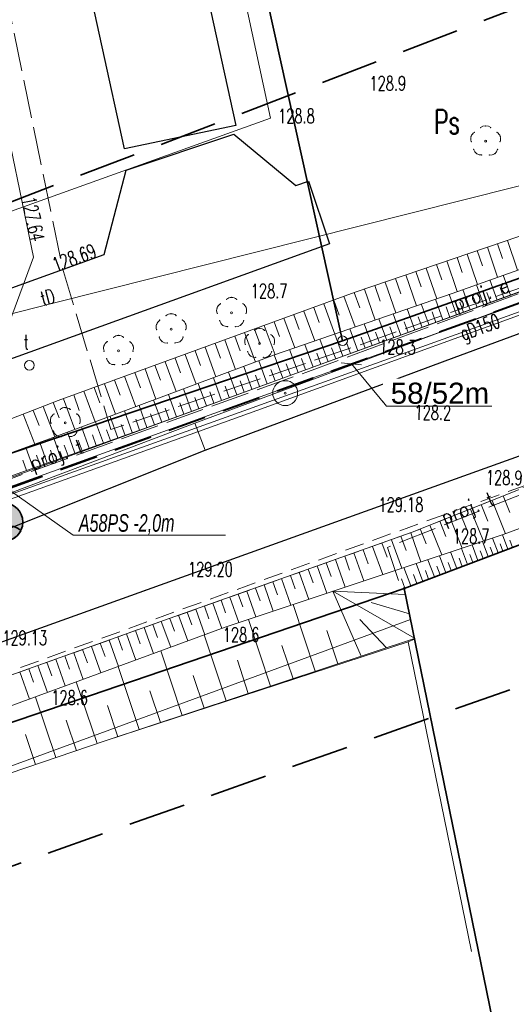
# Model space of a CAD drawing. Header units: metres. Extents: x 6496648 to 6497944, y 5962794 to 5963351.
# Tile 75 of 91: x 6497504 to 6497529, y 5963105 to 5963156. Entities that reach past the tile are written whole.
import ezdxf
from ezdxf import colors
from ezdxf.entities.mleader import LeaderData, LeaderLine
from ezdxf.math import Vec2, Vec3

# ---------------------------------------------------------------- set-up
doc = ezdxf.new("R2010")
doc.units = ezdxf.units.M
doc.header["$MEASUREMENT"] = 0
doc.linetypes.add('L_0_04', pattern=[1.5, 1, -0.5])
doc.linetypes.add('mz2.0_0.5', pattern=[2.5, 2, -0.5])
doc.layers.get('0').update_dxf_attribs({"color": 8, "linetype": 'CONTINUOUS', "lineweight": 13})
doc.layers.get('DEFPOINTS').update_dxf_attribs({"linetype": 'CONTINUOUS', "lineweight": 0})
for name, color, linetype, lineweight in [('000_INNE__NIEZYDENTYFIKOWANE_', 8, 'CONTINUOUS', 13), ('210_OZNACZENIE_UzYTKU', 8, 'CONTINUOUS', 13), ('217_GRANICA_KONTURU_KLASYFIKCYJNEGO', 8, 'CONTINUOUS', 13), ('218_GRANICA_UzYTKU', 8, 'CONTINUOUS', 13), ('219_LINIA_GRANICY', 3, 'CONTINUOUS', 35), ('312_BUDYNEK__POWIERZCHNIA_', 8, 'CONTINUOUS', 30), ('CHODNIK__POWIERZCHNIA_', 8, 'L_0_04', 13), ('drzewo_lisciaste__punkt_', 8, 'CONTINUOUS', 13), ('E_proj_opisy_ośw', 1, 'CONTINUOUS', 13), ('E_proj_osłona r. dz._opis_obw. 100', 204, 'CONTINUOUS', 9), ('E_proj_ośw_latarnia', 1, 'CONTINUOUS', 35), ('E_proj_ośw_linia_obw. 100', 1, 'L_0_04', 40), ('JEZDNIA__POWIERZCHNIA_', 8, 'CONTINUOUS', 25), ('KRAWezNIK__LINIA_', 8, 'CONTINUOUS', 25), ('OGRODZENIE_TRWAlE__LINIA_', 8, 'CONTINUOUS', 13), ('PRZEWoD_ELEKTROENERGETYCZNY__LINIA_', 1, 'CONTINUOUS', 13), ('PRZEWoD_GAZOWY__LINIA_', 54, 'CONTINUOUS', 13), ('PRZEWoD_GAZOWY__LINIA__ATR1', 54, 'CONTINUOUS', 13), ('PRZEWoD_TELEKOMUNIKACYJNY__LINIA_', 30, 'CONTINUOUS', 13), ('PRZEWoD_TELEKOMUNIKACYJNY__LINIA__ATR1', 30, 'CONTINUOUS', 13), ('przewód elektroenergetyczny (linia) - ob. projektowany', 1, 'mz2.0_0.5', 13), ('przewód elektroenergetyczny (linia) - ob. projektowany-Atr1', 1, 'mz2.0_0.5', 13), ('przewód telekomunikacyjny - projektowany lub w budowie (linia) - ob. projektowany', 30, 'mz2.0_0.5', 13), ('przewód telekomunikacyjny - projektowany lub w budowie (linia) - ob. projektowany-Atr1', 30, 'mz2.0_0.5', 13), ('PUNKT_O_OKREsLONEJ_WYSOKOsCI__SIEc_ELEKTROENERGETYCZNA__ATR3', 1, 'CONTINUOUS', 13), ('PUNKT_WYSOKOsCIOWY_NATURALNY_ATR2', 8, 'CONTINUOUS', 13), ('PUNKT_WYSOKOsCIOWY_SZTUCZNY_ATR2', 8, 'CONTINUOUS', 13), ('SKARPA_NIEUMOCNIONA__POWIERZCHNIA_', 8, 'CONTINUOUS', 13), ('wlaz_okragly___siec_telekomunikacyjna__punkt_', 30, 'CONTINUOUS', 13), ('WlAZ_OKRaGlY___SIEC_TELEKOMUNIKACYJNA__PUNKT__ATR17', 30, 'CONTINUOUS', 13), ('ZAKRES', 190, 'L_0_04', 35)]:
    doc.layers.add(name, color=color, linetype=linetype, lineweight=lineweight)
doc.styles.add('Andy', font='arial.ttf', dxfattribs={"height": 2})
doc.styles.add('Narrow', font='ARIALN.TTF', dxfattribs={"height": 2})
doc.styles.get("Standard").update_dxf_attribs({"font": 'simplex.shx'})

# ---------------------------------------------------------------- blocks, each defined once
blk = doc.blocks.new('GRO')
at = {"color": 0, "linetype": 'Continuous', "lineweight": 13}
blk.add_circle((0, 0), 0.1, dxfattribs=at)
blk = doc.blocks.new('GRT')
at = {"color": 0, "linetype": 'Continuous', "lineweight": 18}
blk.add_circle((0, 0), 0.5, dxfattribs=at)
blk = doc.blocks.new('OSP')
at = {"color": 0, "linetype": 'Continuous', "lineweight": 18}
for radius in [1.3, 0.1]:
    blk.add_circle((0, 0), radius, dxfattribs=at)
blk = doc.blocks.new('A$C5E955987')
at = {"layer": 'E_proj_ośw_latarnia'}
h = blk.add_hatch(color=7, dxfattribs=at)
h.dxf.hatch_style = 1
h.paths.add_polyline_path([(3.223, 1.824, 1), (3.408, 1.892, 1)], flags=0)
h.paths.add_polyline_path([(3.2, 1.606), (3.567, 1.742), (3.431, 2.111), (3.064, 1.976)])
h.paths.add_polyline_path([(3.223, 1.824, -1), (3.408, 1.892, -1)], flags=16)
h.paths.add_polyline_path([(0.071, 1.38, -0.683546), (0.557, 0.106, 0.679532), (1.952, 1.355, 0.687575)])
h = blk.add_hatch(color=7, dxfattribs=at)
h.dxf.hatch_style = 1
h.paths.add_polyline_path([(3.223, 1.824, 1), (3.408, 1.892, 1)])
blk.add_hatch(color=256, dxfattribs=at).paths.add_polyline_path([(0.071, 1.38, 0.389707), (0.557, 0.106), (0.557, 0.106, 0.683546)])
blk.add_lwpolyline([(3.567, 1.742), (3.2, 1.606), (3.064, 1.976), (3.431, 2.111)], close=True, dxfattribs=at)
at = {"layer": 'E_proj_ośw_latarnia', "flags": 128}
blk.add_lwpolyline([(3.132, 1.791), (1.952, 1.355)], dxfattribs=at)
at = {"layer": 'E_proj_ośw_latarnia'}
blk.add_lwpolyline([(0.071, 1.38, 0.389707), (0.557, 0.106), (0.557, 0.106, 0.683546)], format="xyb", close=True, dxfattribs=at)
for centre, radius in [((1.007, 1.007), 1.007), ((3.315, 1.858), 0.0984)]:
    blk.add_circle(centre, radius, dxfattribs=at)
blk = doc.blocks.new('_Oblique')
at = {"color": 0, "linetype": 'ByBlock', "lineweight": -2}
blk.add_line((-0.5, -0.5), (0.5, 0.5), dxfattribs=at)

msp = doc.modelspace()

# ---------------------------------------------------------------- linework, layer by layer
at = {"layer": '000_INNE__NIEZYDENTYFIKOWANE_', "flags": 128}
for points in [[(6497528.91, 5963144.8), (6497529.44, 5963143.25)], [(6497527.34, 5963144.27), (6497527.61, 5963143.48)], [(6497527.87, 5963144.45), (6497528.4, 5963142.88)], [(6497528.39, 5963144.63), (6497528.66, 5963143.85)], [(6497525.75, 5963143.73), (6497526.3, 5963142.13)], [(6497526.29, 5963143.91), (6497526.56, 5963143.12)], [(6497526.81, 5963144.09), (6497527.35, 5963142.51)], [(6497524.15, 5963143.18), (6497524.43, 5963142.38)], [(6497524.69, 5963143.36), (6497525.23, 5963141.76)], [(6497525.22, 5963143.54), (6497525.49, 5963142.75)], [(6497522.55, 5963142.63), (6497523.1, 5963141.02)], [(6497523.08, 5963142.81), (6497523.36, 5963142.01)], [(6497523.62, 5963143), (6497524.17, 5963141.39)], [(6497528.38, 5963141.69), (6497528, 5963142.74)], [(6497529.08, 5963141.94), (6497528.7, 5963142.99)], [(6497521.47, 5963142.26), (6497522.02, 5963140.65)], [(6497522.01, 5963142.45), (6497522.28, 5963141.64)], [(6497526.98, 5963141.18), (6497526.59, 5963142.24)], [(6497527.68, 5963141.43), (6497527.3, 5963142.49)], [(6497528.73, 5963141.81), (6497528.54, 5963142.34)], [(6497519.87, 5963141.69), (6497520.16, 5963140.9)], [(6497520.4, 5963141.89), (6497520.99, 5963140.29)], [(6497520.93, 5963142.08), (6497521.23, 5963141.28)], [(6497525.55, 5963140.66), (6497525.16, 5963141.74)], [(6497526.27, 5963140.92), (6497525.88, 5963141.99)], [(6497527.33, 5963141.3), (6497527.14, 5963141.83)], [(6497528.03, 5963141.56), (6497527.84, 5963142.09)], [(6497518.31, 5963141.12), (6497518.88, 5963139.56)], [(6497518.83, 5963141.31), (6497519.11, 5963140.52)], [(6497519.35, 5963141.5), (6497519.93, 5963139.92)], [(6497524.1, 5963140.13), (6497523.7, 5963141.23)], [(6497524.83, 5963140.39), (6497524.43, 5963141.49)], [(6497525.91, 5963140.79), (6497525.72, 5963141.33)], [(6497526.62, 5963141.05), (6497526.43, 5963141.58)], [(6497517.27, 5963140.74), (6497517.84, 5963139.2)], [(6497517.79, 5963140.93), (6497518.07, 5963140.15)], [(6497522.63, 5963139.59), (6497522.22, 5963140.72)], [(6497523.37, 5963139.86), (6497522.96, 5963140.98)], [(6497524.47, 5963140.26), (6497524.27, 5963140.81)], [(6497525.19, 5963140.53), (6497525, 5963141.07)], [(6497515.74, 5963140.18), (6497516.02, 5963139.42)], [(6497516.25, 5963140.37), (6497516.81, 5963138.84)], [(6497516.76, 5963140.56), (6497517.04, 5963139.79)], [(6497521.12, 5963139.04), (6497520.7, 5963140.19)], [(6497521.87, 5963139.32), (6497521.46, 5963140.45)], [(6497523, 5963139.73), (6497522.79, 5963140.29)], [(6497523.74, 5963140), (6497523.54, 5963140.55)], [(6497514.2, 5963139.62), (6497514.76, 5963138.08)], [(6497514.72, 5963139.81), (6497515, 5963139.04)], [(6497515.23, 5963140), (6497515.79, 5963138.46)], [(6497519.58, 5963138.48), (6497519.15, 5963139.65)], [(6497520.35, 5963138.76), (6497519.93, 5963139.92)], [(6497521.5, 5963139.18), (6497521.29, 5963139.75)], [(6497522.25, 5963139.46), (6497522.05, 5963140.02)], [(6497512.65, 5963139.05), (6497512.93, 5963138.28)], [(6497513.17, 5963139.24), (6497513.73, 5963137.69)], [(6497513.69, 5963139.43), (6497513.97, 5963138.66)], [(6497518.01, 5963137.91), (6497517.57, 5963139.11)], [(6497518.8, 5963138.2), (6497518.37, 5963139.38)], [(6497519.97, 5963138.62), (6497519.75, 5963139.21)], [(6497520.74, 5963138.9), (6497520.53, 5963139.48)], [(6497511.61, 5963138.67), (6497511.89, 5963137.89)], [(6497512.13, 5963138.86), (6497512.7, 5963137.31)], [(6497516.41, 5963137.33), (6497515.97, 5963138.53)], [(6497517.21, 5963137.62), (6497516.77, 5963138.83)], [(6497518.4, 5963138.06), (6497518.19, 5963138.65)], [(6497519.19, 5963138.34), (6497518.98, 5963138.93)], [(6497510.04, 5963138.1), (6497510.61, 5963136.53)], [(6497510.56, 5963138.29), (6497510.85, 5963137.51)], [(6497511.09, 5963138.48), (6497511.66, 5963136.92)], [(6497515.61, 5963137.04), (6497515.18, 5963138.23)], [(6497516.81, 5963137.48), (6497516.59, 5963138.08)], [(6497517.61, 5963137.77), (6497517.39, 5963138.37)], [(6497508.46, 5963137.52), (6497508.74, 5963136.73)], [(6497508.98, 5963137.72), (6497509.56, 5963136.13)], [(6497509.51, 5963137.91), (6497509.8, 5963137.12)], [(6497514.03, 5963136.46), (6497513.6, 5963137.64)], [(6497514.82, 5963136.75), (6497514.39, 5963137.94)], [(6497516.01, 5963137.18), (6497515.79, 5963137.78)], [(6497507.39, 5963137.13), (6497507.68, 5963136.34)], [(6497507.93, 5963137.33), (6497508.51, 5963135.74)], [(6497512.46, 5963135.89), (6497512.04, 5963137.06)], [(6497513.24, 5963136.18), (6497512.81, 5963137.35)], [(6497514.42, 5963136.61), (6497514.21, 5963137.2)], [(6497515.21, 5963136.89), (6497515, 5963137.49)], [(6497505.79, 5963136.55), (6497506.38, 5963134.95)], [(6497506.33, 5963136.75), (6497506.62, 5963135.94)], [(6497506.86, 5963136.94), (6497507.44, 5963135.34)], [(6497510.91, 5963135.33), (6497510.49, 5963136.48)], [(6497511.68, 5963135.61), (6497511.26, 5963136.77)], [(6497512.85, 5963136.03), (6497512.64, 5963136.62)], [(6497513.63, 5963136.32), (6497513.42, 5963136.91)], [(6497504.74, 5963136.15), (6497505.35, 5963134.56)], [(6497505.26, 5963136.35), (6497505.57, 5963135.55)], [(6497510.14, 5963135.05), (6497509.73, 5963136.2)], [(6497511.3, 5963135.47), (6497511.09, 5963136.05)], [(6497512.07, 5963135.75), (6497511.86, 5963136.33)], [(6497503.69, 5963135.74), (6497504.3, 5963134.18)], [(6497504.21, 5963135.94), (6497504.52, 5963135.16)], [(6497508.62, 5963134.51), (6497508.22, 5963135.63)], [(6497509.38, 5963134.78), (6497508.97, 5963135.91)], [(6497509.76, 5963134.91), (6497509.56, 5963135.48)], [(6497510.53, 5963135.19), (6497510.32, 5963135.76)], [(6497507.13, 5963133.97), (6497506.73, 5963135.08)], [(6497507.87, 5963134.24), (6497507.47, 5963135.35)], [(6497509, 5963134.64), (6497508.8, 5963135.21)], [(6497505.66, 5963133.45), (6497505.28, 5963134.54)], [(6497506.39, 5963133.71), (6497506, 5963134.8)], [(6497507.5, 5963134.11), (6497507.3, 5963134.66)], [(6497508.24, 5963134.37), (6497508.04, 5963134.93)], [(6497504.22, 5963132.94), (6497503.84, 5963134.01)], [(6497504.94, 5963133.19), (6497504.56, 5963134.27)], [(6497506.03, 5963133.58), (6497505.83, 5963134.13)], [(6497506.76, 5963133.84), (6497506.56, 5963134.39)], [(6497504.58, 5963133.07), (6497504.39, 5963133.6)], [(6497505.3, 5963133.32), (6497505.11, 5963133.86)], [(6497503.86, 5963132.81), (6497503.67, 5963133.35)], [(6497528.69, 5963131.48), (6497529.04, 5963130.61)], [(6497527.55, 5963131.03), (6497527.89, 5963130.17)], [(6497528.12, 5963131.25), (6497528.81, 5963129.51)], [(6497525.92, 5963130.37), (6497526.56, 5963128.76)], [(6497526.45, 5963130.59), (6497526.78, 5963129.76)], [(6497526.99, 5963130.8), (6497527.67, 5963129.13)], [(6497524.88, 5963129.96), (6497525.5, 5963128.41)], [(6497525.39, 5963130.16), (6497525.71, 5963129.37)], [(6497523.37, 5963129.38), (6497523.64, 5963128.63)], [(6497523.88, 5963129.56), (6497524.41, 5963128.04)], [(6497524.37, 5963129.76), (6497524.68, 5963128.99)], [(6497528.93, 5963128.7), (6497528.65, 5963129.46)], [(6497521.89, 5963128.85), (6497522.42, 5963127.38)], [(6497522.38, 5963129.03), (6497522.65, 5963128.29)], [(6497522.88, 5963129.2), (6497523.41, 5963127.71)], [(6497527.38, 5963128.12), (6497527.07, 5963128.93)], [(6497527.91, 5963128.32), (6497527.61, 5963129.11)], [(6497528.17, 5963128.41), (6497528.02, 5963128.81)], [(6497528.43, 5963128.51), (6497528.13, 5963129.28)], [(6497528.68, 5963128.61), (6497528.54, 5963128.99)], [(6497529.18, 5963128.8), (6497529.04, 5963129.17)], [(6497520.44, 5963128.34), (6497520.69, 5963127.61)], [(6497520.92, 5963128.51), (6497521.44, 5963127.05)], [(6497521.4, 5963128.68), (6497521.66, 5963127.95)], [(6497525.7, 5963127.48), (6497525.37, 5963128.36)], [(6497526.28, 5963127.7), (6497525.95, 5963128.56)], [(6497526.84, 5963127.91), (6497526.52, 5963128.75)], [(6497527.11, 5963128.01), (6497526.95, 5963128.43)], [(6497527.65, 5963128.22), (6497527.5, 5963128.62)], [(6497519.01, 5963127.83), (6497519.51, 5963126.41)], [(6497519.48, 5963128), (6497519.74, 5963127.28)], [(6497519.96, 5963128.17), (6497520.47, 5963126.73)], [(6497523.89, 5963126.79), (6497523.52, 5963127.75)], [(6497524.51, 5963127.03), (6497524.16, 5963127.96)], [(6497525.11, 5963127.26), (6497524.77, 5963128.16)], [(6497525.41, 5963127.37), (6497525.24, 5963127.82)], [(6497525.99, 5963127.59), (6497525.83, 5963128.02)], [(6497526.56, 5963127.8), (6497526.4, 5963128.23)], [(6497517.61, 5963127.33), (6497517.86, 5963126.64)], [(6497518.07, 5963127.5), (6497518.57, 5963126.09)], [(6497518.54, 5963127.66), (6497518.79, 5963126.96)], [(6497524.2, 5963126.91), (6497524.02, 5963127.38)], [(6497524.81, 5963127.14), (6497524.64, 5963127.6)], [(6497516.24, 5963126.84), (6497516.72, 5963125.48)], [(6497516.69, 5963127.01), (6497516.94, 5963126.32)], [(6497517.15, 5963127.17), (6497517.64, 5963125.78)], [(6497523.57, 5963126.67), (6497523.39, 5963127.16)], [(6497514.45, 5963126.21), (6497514.92, 5963124.88)], [(6497514.89, 5963126.37), (6497515.13, 5963125.7)], [(6497515.34, 5963126.52), (6497515.82, 5963125.18)], [(6497515.79, 5963126.68), (6497516.03, 5963126.01)], [(6497523.6, 5963126.35), (6497519.82, 5963126.51)], [(6497524.07, 5963124.07), (6497519.82, 5963126.51)], [(6497521.29, 5963123.13), (6497519.82, 5963126.51)], [(6497513.13, 5963125.74), (6497513.36, 5963125.08)], [(6497513.57, 5963125.9), (6497514.04, 5963124.58)], [(6497514.01, 5963126.05), (6497514.24, 5963125.39)], [(6497518.91, 5963122.34), (6497517.75, 5963125.82)], [(6497523.81, 5963125.34), (6497521.81, 5963125.93)], [(6497511.79, 5963125.26), (6497512.27, 5963123.93)], [(6497512.24, 5963125.42), (6497512.48, 5963124.76)], [(6497512.68, 5963125.58), (6497513.16, 5963124.25)], [(6497510.44, 5963124.78), (6497510.69, 5963124.11)], [(6497510.89, 5963124.94), (6497511.38, 5963123.6)], [(6497511.34, 5963125.1), (6497511.58, 5963124.43)], [(6497516.58, 5963121.57), (6497515.43, 5963125.05)], [(6497522.62, 5963123.57), (6497521.22, 5963125.04)], [(6497509.08, 5963124.3), (6497509.57, 5963122.93)], [(6497509.54, 5963124.46), (6497509.78, 5963123.78)], [(6497509.99, 5963124.62), (6497510.48, 5963123.27)], [(6497514.27, 5963120.8), (6497513.12, 5963124.24)], [(6497520.08, 5963122.73), (6497519.51, 5963124.47)], [(6497507.71, 5963123.81), (6497507.96, 5963123.12)], [(6497508.17, 5963123.97), (6497508.66, 5963122.6)], [(6497508.63, 5963124.13), (6497508.87, 5963123.45)], [(6497517.75, 5963121.95), (6497517.17, 5963123.69)], [(6497505.86, 5963123.14), (6497506.11, 5963122.45)], [(6497506.33, 5963123.31), (6497506.82, 5963121.92)], [(6497506.79, 5963123.48), (6497507.04, 5963122.78)], [(6497507.25, 5963123.64), (6497507.74, 5963122.26)], [(6497511.98, 5963120.04), (6497510.86, 5963123.41)], [(6497504.46, 5963122.64), (6497504.96, 5963121.24)], [(6497504.93, 5963122.81), (6497505.18, 5963122.11)], [(6497505.4, 5963122.98), (6497505.89, 5963121.58)], [(6497515.42, 5963121.18), (6497514.85, 5963122.92)], [(6497503.52, 5963122.31), (6497504.02, 5963120.89)], [(6497503.99, 5963122.47), (6497504.24, 5963121.77)], [(6497509.74, 5963119.3), (6497508.64, 5963122.59)], [(6497513.12, 5963120.42), (6497512.55, 5963122.12)], [(6497507.55, 5963118.57), (6497506.45, 5963121.79)], [(6497510.85, 5963119.67), (6497510.3, 5963121.33)], [(6497505.4, 5963117.84), (6497504.33, 5963121)], [(6497508.63, 5963118.93), (6497508.09, 5963120.56)], [(6497506.47, 5963118.2), (6497505.93, 5963119.8)], [(6497504.34, 5963117.48), (6497503.81, 5963119.05)]]:
    msp.add_lwpolyline(points, dxfattribs=at)
at = {"layer": '217_GRANICA_KONTURU_KLASYFIKCYJNEGO', "flags": 128}
for points in [[(6497513.86, 5963168.82), (6497520.33, 5963139.57)], [(6497520.33, 5963139.57), (6497550.83, 5963150.38)], [(6497523.54, 5963126.66), (6497464.13, 5963106.39)], [(6497528.27, 5963103.49), (6497523.54, 5963126.66)]]:
    msp.add_lwpolyline(points, dxfattribs=at)
at = {"layer": '218_GRANICA_UzYTKU', "flags": 128}
for points in [[(6497520.33, 5963139.57), (6497513.86, 5963168.82)], [(6497523.54, 5963126.66), (6497627.63, 5963166.09)], [(6497520.33, 5963139.57), (6497550.83, 5963150.38)], [(6497423.41, 5963106.67), (6497520.33, 5963139.57)], [(6497523.54, 5963126.66), (6497464.13, 5963106.39)], [(6497528.27, 5963103.49), (6497523.54, 5963126.66)]]:
    msp.add_lwpolyline(points, dxfattribs=at)
at = {"layer": '219_LINIA_GRANICY', "flags": 128}
for points in [[(6497520.33, 5963139.57), (6497513.86, 5963168.82)], [(6497627.63, 5963166.09), (6497523.54, 5963126.66)], [(6497520.33, 5963139.57), (6497550.83, 5963150.38)], [(6497520.33, 5963139.57), (6497423.41, 5963106.67)], [(6497523.54, 5963126.66), (6497464.13, 5963106.39)], [(6497528.27, 5963103.49), (6497523.54, 5963126.66)]]:
    msp.add_lwpolyline(points, dxfattribs=at)
at = {"layer": '312_BUDYNEK__POWIERZCHNIA_', "flags": 128}
for points in [[(6497512.45, 5963161.43), (6497514.77, 5963150.79)], [(6497508.98, 5963149.57), (6497506.65, 5963160.23)], [(6497514.77, 5963150.79), (6497508.98, 5963149.57)]]:
    msp.add_lwpolyline(points, dxfattribs=at)
at = {"layer": 'CHODNIK__POWIERZCHNIA_', "flags": 128}
for points in [[(6497659.73, 5963178.79), (6497626.22, 5963166.67), (6497599.54, 5963157.17), (6497532.19, 5963132.88), (6497471.58, 5963110.99), (6497416.25, 5963090.68)], [(6497471, 5963112.52), (6497531.74, 5963134.36)], [(6497534.11, 5963133.65), (6497523.96, 5963129.59)], [(6497523.96, 5963129.59), (6497511.05, 5963125)], [(6497511.05, 5963125), (6497486.78, 5963116.32)]]:
    msp.add_lwpolyline(points, dxfattribs=at)
at = {"layer": 'DEFPOINTS', "linetype": 'Continuous'}
for points in [[(6497643.11, 5963182.806), (6497596.147, 5963165.645), (6497596.241, 5963165.389), (6497596.147, 5963165.645), (6497549.184, 5963148.484), (6497549.082, 5963148.773), (6497549.158, 5963148.559), (6497502.108, 5963131.637), (6497502.226, 5963131.325), (6497502.108, 5963131.637), (6497455.059, 5963114.716), (6497455.213, 5963114.328), (6497455.059, 5963114.716), (6497408.055, 5963097.666), (6497408.251, 5963097.232), (6497408.055, 5963097.666), (6497361.052, 5963080.616), (6497361.06, 5963080.618), (6497361.058, 5963080.618), (6497313.974, 5963063.795), (6497313.777, 5963064.34), (6497313.974, 5963063.795), (6497264.99, 5963053.548)], [(6497566.135, 5963154.547), (6497553.426, 5963150.07), (6497543.642, 5963146.606), (6497529.484, 5963141.529), (6497512.629, 5963135.269), (6497489.259, 5963126.409), (6497478.599, 5963122.729), (6497468.009, 5963119.059), (6497449.519, 5963112.439), (6497435.699, 5963107.429), (6497426.829, 5963104.339), (6497411.039, 5963098.659), (6497391.115, 5963091.415), (6497364.649, 5963081.724), (6497341.305, 5963073.243), (6497324.879, 5963067.374), (6497317.094, 5963064.719), (6497303.054, 5963060.942), (6497292.628, 5963058.63), (6497281.118, 5963056.345)], [(6497513.17, 5963133.87), (6497512.629, 5963135.269)]]:
    msp.add_lwpolyline(points, dxfattribs=at)
at = {"layer": 'drzewo_lisciaste__punkt_'}
for centre in [(6497527.78, 5963149.97), (6497514.55, 5963141.03), (6497511.4, 5963140.18), (6497508.66, 5963139.05), (6497516.01, 5963139.42), (6497505.89, 5963135.29)]:
    msp.add_circle(centre, 0.05, dxfattribs=at)
for centre, radius, start, end in [((6497527.354, 5963150.111), 0.352, 116.5388, 207.7123), ((6497527.779, 5963150.304), 0.466, 54.6066, 125.1384), ((6497528.159, 5963150.091), 0.401, 337.892, 58.8579), ((6497527.536, 5963149.646), 0.395, 193.5436, 276.1439), ((6497528.013, 5963149.643), 0.399, 265.3521, 347.2802), ((6497514.548, 5963141.433), 0.397, 48.7511, 130.7655), ((6497514.156, 5963141.148), 0.388, 119.0886, 202.5506), ((6497514.92, 5963141.148), 0.411, 338.7964, 57.9817), ((6497511.02, 5963140.293), 0.404, 120.5896, 201.1177), ((6497511.405, 5963140.546), 0.434, 52.763, 128.2257), ((6497511.748, 5963140.286), 0.436, 341.321, 56.3131), ((6497514.285, 5963140.663), 0.347, 187.6362, 280.2636), ((6497514.769, 5963140.731), 0.429, 267.571, 343.995), ((6497516, 5963139.86), 0.36, 44.0713, 133.6412), ((6497508.666, 5963139.457), 0.393, 49.2206, 132.0139), ((6497511.19, 5963139.882), 0.436, 195.8304, 271.1506), ((6497511.642, 5963139.851), 0.392, 264.0171, 347.1854), ((6497515.636, 5963139.545), 0.406, 122.0927, 202.3023), ((6497516.382, 5963139.542), 0.408, 338.1341, 57.8895), ((6497508.31, 5963139.174), 0.429, 124.8601, 200.9774), ((6497509.039, 5963139.181), 0.399, 336.5256, 58.0387), ((6497508.425, 5963138.715), 0.391, 191.6561, 275.0786), ((6497508.908, 5963138.711), 0.38, 263.0308, 348.5024), ((6497515.766, 5963139.092), 0.392, 192.994, 276.2023), ((6497516.235, 5963139.117), 0.422, 266.7139, 344.3334), ((6497505.882, 5963135.667), 0.423, 50.4804, 127.7569), ((6497505.469, 5963135.431), 0.356, 117.1427, 207.3851), ((6497506.221, 5963135.406), 0.449, 340.8425, 53.7299), ((6497505.631, 5963134.939), 0.364, 190.0761, 278.8751), ((6497506.153, 5963134.928), 0.353, 260.251, 351.6298)]:
    msp.add_arc(centre, radius, start, end, dxfattribs=at)
for p in [(6497527.19, 5963150.44), (6497527.52, 5963150.67), (6497527.78, 5963150.77), (6497528.04, 5963150.67), (6497528.37, 5963150.44), (6497527.02, 5963150.22), (6497527.03, 5963149.94), (6497528.53, 5963149.94), (6497528.54, 5963150.22), (6497527.16, 5963149.55), (6497527.31, 5963149.32), (6497528.25, 5963149.32), (6497528.4, 5963149.55), (6497527.58, 5963149.25), (6497527.98, 5963149.25), (6497514.29, 5963141.73), (6497514.55, 5963141.83), (6497514.81, 5963141.73), (6497513.79, 5963141.28), (6497513.96, 5963141.5), (6497515.14, 5963141.5), (6497515.31, 5963141.28), (6497510.81, 5963140.65), (6497511.14, 5963140.88), (6497511.4, 5963140.98), (6497511.66, 5963140.88), (6497511.99, 5963140.65), (6497513.8, 5963141), (6497513.93, 5963140.61), (6497515.17, 5963140.61), (6497515.3, 5963141), (6497510.64, 5963140.43), (6497510.65, 5963140.15), (6497512.15, 5963140.15), (6497512.16, 5963140.43), (6497514.08, 5963140.38), (6497514.35, 5963140.31), (6497514.75, 5963140.31), (6497515.02, 5963140.38), (6497515.75, 5963140.12), (6497516.01, 5963140.22), (6497516.27, 5963140.12), (6497508.4, 5963139.75), (6497508.66, 5963139.85), (6497508.92, 5963139.75), (6497510.78, 5963139.76), (6497512.02, 5963139.76), (6497515.25, 5963139.67), (6497515.42, 5963139.89), (6497516.6, 5963139.89), (6497516.77, 5963139.67), (6497507.9, 5963139.3), (6497508.07, 5963139.52), (6497509.25, 5963139.52), (6497509.42, 5963139.3), (6497510.93, 5963139.53), (6497511.2, 5963139.46), (6497511.6, 5963139.46), (6497511.87, 5963139.53), (6497515.26, 5963139.39), (6497516.76, 5963139.39), (6497507.91, 5963139.02), (6497508.04, 5963138.63), (6497509.28, 5963138.63), (6497509.41, 5963139.02), (6497515.39, 5963139), (6497515.54, 5963138.77), (6497515.81, 5963138.7), (6497516.21, 5963138.7), (6497516.48, 5963138.77), (6497516.63, 5963139), (6497508.19, 5963138.4), (6497508.46, 5963138.33), (6497508.86, 5963138.33), (6497509.13, 5963138.4), (6497505.63, 5963135.99), (6497505.89, 5963136.09), (6497506.15, 5963135.99), (6497505.13, 5963135.54), (6497505.3, 5963135.76), (6497506.48, 5963135.76), (6497506.65, 5963135.54), (6497505.14, 5963135.26), (6497506.64, 5963135.26), (6497505.27, 5963134.87), (6497505.42, 5963134.64), (6497505.69, 5963134.57), (6497506.09, 5963134.57), (6497506.36, 5963134.64), (6497506.51, 5963134.87)]:
    msp.add_point(p, dxfattribs=at)
at = {"layer": 'JEZDNIA__POWIERZCHNIA_', "flags": 128}
for points in [[(6497598.76, 5963158.58), (6497531.74, 5963134.36), (6497471, 5963112.52), (6497465.43, 5963110.5), (6497459.68, 5963108.41), (6497447.39, 5963104.14), (6497420.8, 5963094.41), (6497383.23, 5963080.72), (6497364.96, 5963074.06), (6497347.45, 5963067.64), (6497340.19, 5963065.02), (6497335.93, 5963063.44), (6497327.62, 5963060.58), (6497322.17, 5963058.51), (6497307.6, 5963054.69), (6497289.33, 5963050.32)], [(6497286, 5963055.64), (6497291.06, 5963056.7), (6497315.76, 5963062.79), (6497319.51, 5963063.85), (6497331.33, 5963068.1), (6497351.75, 5963075.37), (6497378.63, 5963085.28), (6497411.58, 5963097.26), (6497420.33, 5963100.32), (6497427.37, 5963102.94), (6497436.24, 5963106.03), (6497463.88, 5963116.05), (6497468.55, 5963117.66), (6497479.14, 5963121.33), (6497489.8, 5963125.01), (6497503.08, 5963129.84), (6497513.17, 5963133.87), (6497525.68, 5963138.53), (6497534.37, 5963141.73), (6497562, 5963151.52), (6497567.42, 5963153.38)], [(6497476.06, 5963132.57), (6497507.91, 5963144.07), (6497509.06, 5963148.46), (6497514.67, 5963150.33), (6497517.9, 5963147.67), (6497518.56, 5963147.89), (6497519.65, 5963144.62), (6497479.58, 5963130.14), (6497477.97, 5963127.1)]]:
    msp.add_lwpolyline(points, dxfattribs=at)
at = {"layer": 'KRAWezNIK__LINIA_', "flags": 128}
msp.add_lwpolyline([(6497531.74, 5963134.36), (6497471, 5963112.52)], dxfattribs=at)
at = {"layer": 'OGRODZENIE_TRWAlE__LINIA_', "flags": 128}
for points in [[(6497474.32, 5963135.84), (6497475.01, 5963136.24), (6497516.57, 5963151.18), (6497512.9, 5963168.27)], [(6497523.74, 5963123.88), (6497519.64, 5963122.54), (6497507.96, 5963118.71), (6497492.23, 5963113.36), (6497474.78, 5963107.6), (6497467.96, 5963105.29)], [(6497524.08, 5963124.01), (6497523.74, 5963123.88), (6497527.04, 5963107.73)]]:
    msp.add_lwpolyline(points, dxfattribs=at)
at = {"layer": 'PRZEWoD_ELEKTROENERGETYCZNY__LINIA_', "flags": 128}
for points in [[(6497500.64, 5963161.32), (6497504.24, 5963143.92), (6497502.99, 5963140.54), (6497486.84, 5963134.49), (6497486.85, 5963134.14)], [(6497567.54, 5963154.8), (6497546.81, 5963147.29), (6497514.51, 5963135.67), (6497478.38, 5963122.73), (6497451.64, 5963112.61), (6497422.76, 5963101.97), (6497404.73, 5963095.29), (6497390.36, 5963090.35), (6497350.61, 5963076.26), (6497322.24, 5963066.53), (6497305.6, 5963061.28), (6497303.77, 5963060.75), (6497301.79, 5963060.09), (6497289.9, 5963057.19), (6497278.11, 5963055.46)]]:
    msp.add_lwpolyline(points, dxfattribs=at)
at = {"layer": 'PRZEWoD_GAZOWY__LINIA_', "flags": 128}
msp.add_lwpolyline([(6497740, 5963252.11), (6497736.38, 5963247.54), (6497725.21, 5963233.92), (6497722.22, 5963230.35), (6497706.15, 5963210.52), (6497695.66, 5963201.61), (6497674.15, 5963193.24), (6497661.44, 5963188.26), (6497637.52, 5963179.61), (6497614.54, 5963171.74), (6497590.95, 5963163.12), (6497552.77, 5963149.34), (6497515.87, 5963135.93), (6497478.52, 5963122.49), (6497467.27, 5963118.39)], dxfattribs=at)
at = {"layer": 'PRZEWoD_TELEKOMUNIKACYJNY__LINIA_', "flags": 128}
for points in [[(6497413.56, 5963127.1), (6497419.79, 5963113.58), (6497424.51, 5963112.98), (6497477.39, 5963134.4), (6497505.18, 5963141.51), (6497537.33, 5963149.6)], [(6497523.86, 5963125.05), (6497489.08, 5963112.27), (6497482.38, 5963110.07), (6497463.74, 5963104.76)]]:
    msp.add_lwpolyline(points, dxfattribs=at)
at = {"layer": 'SKARPA_NIEUMOCNIONA__POWIERZCHNIA_', "flags": 128}
for points in [[(6497478.08, 5963124.43), (6497477.53, 5963125.67), (6497478.38, 5963126.01), (6497489.1, 5963130.04), (6497490.67, 5963130.73), (6497497.87, 5963133.48), (6497505.52, 5963136.45), (6497520.99, 5963142.1), (6497533.79, 5963146.47), (6497546.85, 5963151.09), (6497556.89, 5963154.71), (6497565.9, 5963158.25), (6497566.37, 5963157.1), (6497560.1, 5963154.64), (6497546.83, 5963149.4), (6497536.74, 5963145.84), (6497526.03, 5963142.04), (6497516.78, 5963138.83), (6497505.4, 5963134.58), (6497492.77, 5963129.99), (6497486.74, 5963127.79)], [(6497566.37, 5963157.1), (6497566.89, 5963155.82), (6497557.03, 5963152.16), (6497546.81, 5963148.35), (6497541.56, 5963146.48), (6497526.22, 5963140.9), (6497510.2, 5963135.07), (6497495.82, 5963129.94), (6497488.58, 5963127.34), (6497478.28, 5963123.72), (6497478.08, 5963124.43), (6497486.74, 5963127.79), (6497492.77, 5963129.99), (6497505.4, 5963134.58), (6497516.78, 5963138.83), (6497526.03, 5963142.04), (6497536.74, 5963145.84), (6497546.83, 5963149.4), (6497560.1, 5963154.64)], [(6497466.86, 5963107.25), (6497466.18, 5963108.81), (6497486.78, 5963116.32), (6497511.05, 5963125), (6497523.96, 5963129.59), (6497534.11, 5963133.65), (6497546.8, 5963138.13), (6497566.59, 5963145), (6497576.94, 5963148.38), (6497595.66, 5963155.7), (6497595.55, 5963153.94), (6497564.97, 5963142.36), (6497546.64, 5963135.89), (6497534.56, 5963131.63), (6497528.69, 5963129.47), (6497514.21, 5963124.64), (6497496.62, 5963118.17), (6497480.62, 5963112.31)], [(6497467.72, 5963105.19), (6497466.86, 5963107.25), (6497480.62, 5963112.31), (6497496.62, 5963118.17), (6497514.21, 5963124.64), (6497528.69, 5963129.47), (6497534.56, 5963131.63), (6497546.64, 5963135.89), (6497564.97, 5963142.36), (6497523.54, 5963126.66), (6497524.07, 5963124.05), (6497507.96, 5963118.71), (6497492.23, 5963113.36), (6497474.78, 5963107.6)]]:
    msp.add_lwpolyline(points, dxfattribs=at)
at = {"layer": 'wlaz_okragly___siec_telekomunikacyjna__punkt_'}
msp.add_circle((6497504.02, 5963138.29), 0.25, dxfattribs=at)
at = {"layer": 'ZAKRES', "ltscale": 3, "flags": 128}
msp.add_lwpolyline([(6497692.5, 5963219.5), (6497716, 5963186.5), (6497672.2, 5963172.1), (6497502, 5963111.8), (6497349, 5963052), (6497312.6, 5963038.4), (6497228.6, 5963030.4), (6497133.5, 5963045.2), (6496948.4, 5963119.5), (6496936.6, 5963083.2), (6496927.9, 5963075.7), (6496873, 5963095.9), (6496849.7, 5963104.2), (6496824.8, 5963105.1), (6496784.8, 5963107.4), (6496786.6, 5963174.3), (6496788.5, 5963184), (6496695.2, 5963217.9), (6496711.8, 5963253.1), (6496961, 5963151.5), (6497143.1, 5963082.8), (6497228.1, 5963066.8), (6497302.3, 5963072), (6497492.1, 5963142.6)], close=True, dxfattribs=at)

# ---------------------------------------------------------------- block references
at = {"xscale": 0.5, "yscale": 0.5, "zscale": 0.5}
for name, p in [('GRT', (6497520.33, 5963139.57)), ('OSP', (6497517.34, 5963136.84)), ('GRO', (6497523.54, 5963126.66))]:
    msp.add_blockref(name, p, dxfattribs=at)
at = {"layer": 'E_proj_ośw_latarnia', "rotation": 90}
msp.add_blockref('A$C5E955987', (6497503.674, 5963129.11), dxfattribs=at)

# ---------------------------------------------------------------- texts
at = {"layer": '210_OZNACZENIE_UzYTKU', "width": 0.66}
msp.add_text('Ps', height=1.25, dxfattribs=at).set_placement((6497525.1, 5963150.35))
at = {"layer": 'PRZEWoD_GAZOWY__LINIA__ATR1', "width": 0.66}
msp.add_text('gD150', height=0.75, rotation=20, dxfattribs=at).set_placement((6497526.61, 5963139.57))
at = {"layer": 'PRZEWoD_TELEKOMUNIKACYJNY__LINIA__ATR1', "width": 0.66}
msp.add_text('tD', height=0.75, rotation=15.1, dxfattribs=at).set_placement((6497504.73, 5963141.39))
at = {"layer": 'przewód elektroenergetyczny (linia) - ob. projektowany-Atr1', "color": 1, "width": 0.9}
msp.add_text('proj. e', height=0.75, rotation=19.51, dxfattribs=at).set_placement((6497526.24, 5963141.14))
at = {"layer": 'przewód telekomunikacyjny - projektowany lub w budowie (linia) - ob. projektowany-Atr1', "color": 30, "width": 0.9}
for rotation, p in [(19.842, (6497504.2, 5963132.79)), (21.57, (6497525.64, 5963129.98))]:
    msp.add_text('proj. t', height=0.75, rotation=rotation, dxfattribs=at).set_placement(p)
at = {"layer": 'PUNKT_O_OKREsLONEJ_WYSOKOsCI__SIEc_ELEKTROENERGETYCZNA__ATR3', "width": 0.66}
msp.add_text('127.64', height=0.75, rotation=281.7, dxfattribs=at).set_placement((6497503.61, 5963146.98))
at = {"layer": 'PUNKT_WYSOKOsCIOWY_NATURALNY_ATR2', "width": 0.66}
for s, p in [('128.9', (6497521.73, 5963152.61)), ('128.8', (6497516.97, 5963150.91)), ('128.7', (6497515.55, 5963141.79)), ('128.7', (6497526.07, 5963129.01)), ('128.6', (6497514.09, 5963123.87)), ('128.6', (6497505.16, 5963120.59))]:
    msp.add_text(s, height=0.75, dxfattribs=at).set_placement(p)
for s, rotation, p in [('128.3', 359.1, (6497522.23, 5963138.88)), ('128.2', 359.2, (6497524.07, 5963135.46)), ('128.9', 359.2, (6497527.79, 5963132.07))]:
    msp.add_text(s, height=0.75, rotation=rotation, dxfattribs=at).set_placement(p)
at = {"layer": 'PUNKT_WYSOKOsCIOWY_SZTUCZNY_ATR2', "width": 0.66}
msp.add_text('128.69', height=0.75, rotation=19.9, dxfattribs=at).set_placement((6497505.38, 5963143.15))
for s, p in [('129.18', (6497522.2, 5963130.65)), ('129.20', (6497512.28, 5963127.28)), ('129.13', (6497502.61, 5963123.71))]:
    msp.add_text(s, height=0.75, dxfattribs=at).set_placement(p)
at = {"layer": 'WlAZ_OKRaGlY___SIEC_TELEKOMUNIKACYJNA__PUNKT__ATR17', "width": 0.66}
msp.add_text('t', height=0.75, dxfattribs=at).set_placement((6497503.73, 5963139.13))

# ---------------------------------------------------------------- next in the draw order: leaders
at = {"layer": 'E_proj_opisy_ośw', "lineweight": 13}
ml = msp.add_multileader_mtext('Standard', dxfattribs=at)
ml.set_content('{\\H1.1x;58/52m} ', color=256, style='Andy')
ml.set_leader_properties(color=256, linetype='CONTINUOUS', lineweight=-1)
ml.set_arrow_properties(name='OBLIQUE')
ml.build(insert=Vec2(0, 0))
ml.multileader.update_dxf_attribs({"has_dogleg": 0, "text_left_attachment_type": 6, "text_right_attachment_type": 6, "dogleg_length": 0.36, "arrow_head_size": 0.75})
ctx = ml.context
ctx.base_point, ctx.char_height, ctx.arrow_head_size, ctx.landing_gap_size, ctx.plane_origin = Vec3(6497522.617, 5963136.167), 1, 0.75, 0.3, Vec3(6497553.585, 5963123.079)
ctx.left_attachment, ctx.right_attachment, ctx.text_align_type = 6, 6, 1
notes = []
notes.append((ctx, [(0, (1, 1, 0), (6497522.257, 5963136.167), (1, 0), 0.36, [(0, [(6497520.79, 5963138.373)], 0, [])])]))
ctx.mtext.insert, ctx.mtext.alignment, ctx.mtext.line_spacing_factor, ctx.mtext.line_spacing_style = Vec3(6497525.398, 5963137.387), 2, 0.9, 2
ctx.mtext.has_bg_fill, ctx.mtext.bg_color, ctx.mtext.bg_scale_factor, ctx.mtext.bg_transparency, ctx.mtext.use_window_bg_color = 1, -1073741824, 1.2, 0, 1
for ctx, leaders in notes:
    for number, flags, end, landing, length, lines in leaders:
        leader = LeaderData()
        leader.index, (leader.has_last_leader_line, leader.has_dogleg_vector, leader.attachment_direction) = number, flags
        leader.last_leader_point, leader.dogleg_vector, leader.dogleg_length = Vec3(end), Vec3(landing), length
        for number, points, colour, breaks in lines:
            line = LeaderLine()
            line.index, line.vertices, line.color, line.breaks = number, Vec3.list(points), colors.encode_raw_color(colour), breaks
            leader.lines.append(line)
        ctx.leaders.append(leader)

# ---------------------------------------------------------------- next in the draw order: linework, layer by layer
at = {"layer": 'przewód elektroenergetyczny (linia) - ob. projektowany', "color": 1, "linetype": 'mz2.0_0.5', "lineweight": 18, "flags": 128}
msp.add_lwpolyline([(6497490.96, 5963191.47), (6497495.63, 5963192.54), (6497505.75, 5963143.35), (6497508.26, 5963134.94), (6497520.52, 5963139.11), (6497551.03, 5963149.92), (6497580.5, 5963160.36), (6497610.11, 5963171.77)], dxfattribs=at)
at = {"layer": 'przewód telekomunikacyjny - projektowany lub w budowie (linia) - ob. projektowany', "color": 30, "linetype": 'mz2.0_0.5', "lineweight": 18, "flags": 128}
msp.add_lwpolyline([(6497167.99, 5963058.98), (6497178.2, 5963056.61), (6497187.93, 5963055.11), (6497198.93, 5963053.47), (6497230.03, 5963051.23), (6497232.91, 5963051.95), (6497248.29, 5963052.53), (6497263.32, 5963053.91), (6497264.01, 5963054.29), (6497275.34, 5963055.77), (6497289.6, 5963058), (6497303.56, 5963061.45), (6497318.03, 5963065.66), (6497330.95, 5963070.19), (6497392.05, 5963091.81), (6497414.4, 5963099.75), (6497416.96, 5963100.69), (6497426.76, 5963104.26), (6497454.7, 5963114.74), (6497466.93, 5963119.33), (6497478.38, 5963123.5), (6497501.7, 5963131.89), (6497518.41, 5963137.92), (6497538.27, 5963145.28), (6497541.42, 5963137.26), (6497542.42, 5963137.26), (6497541.91, 5963136.41), (6497522.66, 5963128.8), (6497523.4, 5963126.61)], dxfattribs=at)

# ---------------------------------------------------------------- next in the draw order: leaders
at = {"layer": 'E_proj_osłona r. dz._opis_obw. 100'}
ml = msp.add_multileader_mtext('Standard', dxfattribs=at)
ml.set_content('\\fArial Narrow|b0|i1|c238|p34;\\W0.8;A58PS -2,0m ', color=256, style='Narrow')
ml.set_leader_properties(color=256, linetype='CONTINUOUS', lineweight=-1)
ml.build(insert=Vec2(0, 0))
ml.multileader.update_dxf_attribs({"has_dogleg": 0, "text_left_attachment_type": 6, "text_right_attachment_type": 6, "dogleg_length": 0.274, "arrow_head_size": 0.572})
ctx = ml.context
ctx.base_point, ctx.char_height, ctx.arrow_head_size, ctx.landing_gap_size, ctx.plane_origin = Vec3(6497506.299, 5963129.432), 0.9144, 0.572, 0.3, Vec3(6497532.709, 5963130.761)
ctx.left_attachment, ctx.right_attachment, ctx.text_align_type = 6, 6, 1
notes = []
notes.append((ctx, [(0, (1, 1, 0), (6497506.025, 5963129.432), (1, 0), 0.274, [(0, [(6497502.618, 5963132.046)], 0, [])])]))
ctx.mtext.insert, ctx.mtext.alignment, ctx.mtext.line_spacing_factor, ctx.mtext.line_spacing_style = Vec3(6497509.084, 5963130.531), 2, 0.9, 2
ctx.mtext.has_bg_fill, ctx.mtext.bg_color, ctx.mtext.bg_scale_factor, ctx.mtext.bg_transparency, ctx.mtext.use_window_bg_color = 1, -1073741824, 1.1, 0, 1
for ctx, leaders in notes:
    for number, flags, end, landing, length, lines in leaders:
        leader = LeaderData()
        leader.index, (leader.has_last_leader_line, leader.has_dogleg_vector, leader.attachment_direction) = number, flags
        leader.last_leader_point, leader.dogleg_vector, leader.dogleg_length = Vec3(end), Vec3(landing), length
        for number, points, colour, breaks in lines:
            line = LeaderLine()
            line.index, line.vertices, line.color, line.breaks = number, Vec3.list(points), colors.encode_raw_color(colour), breaks
            leader.lines.append(line)
        ctx.leaders.append(leader)

# ---------------------------------------------------------------- next in the draw order: linework, layer by layer
at = {"layer": 'DEFPOINTS', "linetype": 'Continuous'}
msp.add_lwpolyline([(6497595.872, 5963166.366), (6497548.909, 5963149.205), (6497549.003, 5963148.949), (6497548.909, 5963149.205), (6497501.946, 5963132.045), (6497501.844, 5963132.333), (6497501.92, 5963132.119), (6497454.87, 5963115.198), (6497454.989, 5963114.886), (6497454.87, 5963115.198), (6497407.821, 5963098.276), (6497407.976, 5963097.888), (6497407.821, 5963098.276), (6497360.818, 5963081.226), (6497361.013, 5963080.792), (6497360.818, 5963081.226), (6497313.814, 5963064.176), (6497313.822, 5963064.179), (6497313.82, 5963064.178), (6497266.736, 5963047.355)], dxfattribs=at)
at = {"layer": 'E_proj_ośw_linia_obw. 100', "ltscale": 2}
msp.add_lwpolyline([(6497456.139, 5963114.809), (6497467.945, 5963119.223), (6497478.98, 5963123.194), (6497489.069, 5963126.898), (6497501.454, 5963131.336), (6497501.454, 5963131.336), (6497501.454, 5963131.336), (6497501.454, 5963131.336, 0.281618), (6497501.816, 5963132.425, 0.321738), (6497502.826, 5963131.833), (6497529.484, 5963141.529), (6497548.534, 5963148.338, 0.314302), (6497548.828, 5963149.454, 0.332622), (6497549.791, 5963148.783), (6497553.426, 5963150.07), (6497569.98, 5963156.083)], format="xyb", dxfattribs=at)

doc.saveas('drawing.dxf')
